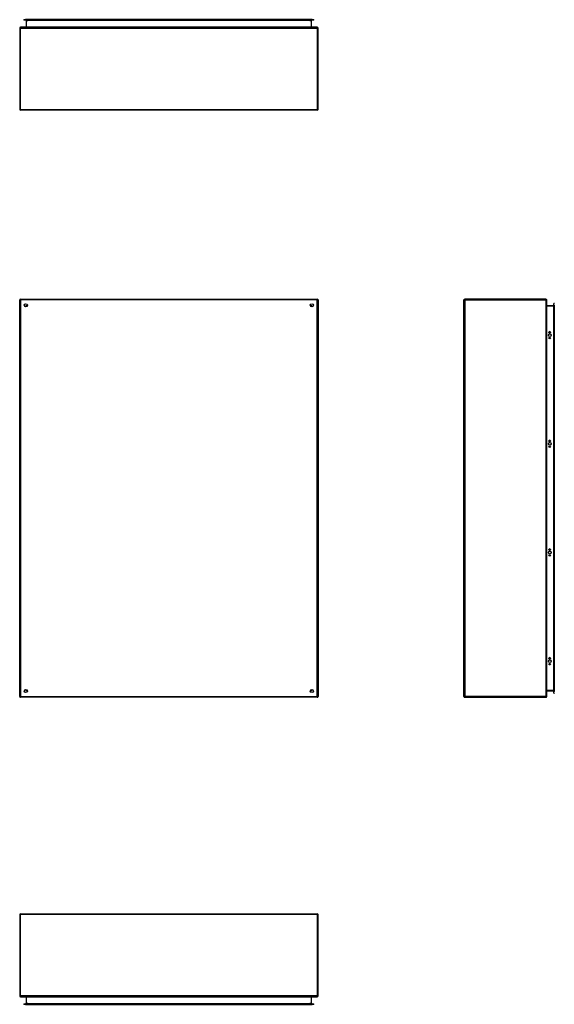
# Model space of a CAD drawing. Header units: inches. Extents: x 20 to 233, y 20 to 138.
# Tile 1 of 109: x 20 to 84, y 20 to 138. Entities that reach past the tile are written whole.
import ezdxf

# ---------------------------------------------------------------- set-up
doc = ezdxf.new("R2010")
doc.units = ezdxf.units.IN
doc.header["$MEASUREMENT"] = 0
doc.layers.add('Visible Edges(ANSI)', color=7, linetype='Continuous', lineweight=25)
doc.layers.add('Visible Tangent Edges(ANSI)', color=7, linetype='Continuous', lineweight=25)

msp = doc.modelspace()

# ---------------------------------------------------------------- linework, layer by layer
at = {"layer": 'Visible Edges(ANSI)'}
for p, q in [((20.27, 138.5), (20.47, 138.5)), ((20.27, 138.5), (20.27, 138.43)), ((20.47, 138.43), (20.27, 138.43)), ((55.05, 138.5), (20.47, 138.5)), ((55.05, 138.43), (20.47, 138.43)), ((20.56, 138.4), (20.56, 137.61)), ((54.96, 137.61), (54.96, 138.4)), ((55.05, 138.5), (55.25, 138.5)), ((55.25, 138.43), (55.05, 138.43)), ((55.25, 138.43), (55.25, 138.5)), ((19.76, 137.48), (19.76, 127.68)), ((55.66, 137.58), (19.86, 137.58)), ((55.76, 127.68), (55.76, 137.48)), ((55.66, 127.58), (19.86, 127.58)), ((19.76, 56.91), (19.76, 104.71)), ((19.86, 104.81), (55.66, 104.81)), ((55.76, 104.71), (55.76, 56.91)), ((73.35, 56.91), (73.35, 104.71)), ((83.25, 104.81), (73.45, 104.81)), ((83.35, 56.91), (83.35, 104.71)), ((20.62, 103.91), (20.62, 103.9)), ((20.66, 103.94), (20.65, 103.94)), ((54.86, 103.94), (54.85, 103.94)), ((54.89, 103.91), (54.89, 103.9)), ((84.17, 104.01), (83.38, 104.01)), ((84.2, 104.1), (84.2, 104.29)), ((84.27, 104.29), (84.2, 104.29)), ((84.2, 104.1), (84.2, 57.51)), ((84.27, 57.51), (84.27, 104.1)), ((83.61, 100.8), (83.61, 100.81)), ((83.8, 100.81), (83.8, 100.8)), ((83.61, 87.7), (83.61, 87.71)), ((83.8, 87.71), (83.8, 87.7)), ((83.61, 74.6), (83.61, 74.61)), ((83.8, 74.61), (83.8, 74.6)), ((83.61, 61.5), (83.61, 61.51)), ((83.8, 61.51), (83.8, 61.5)), ((20.62, 57.71), (20.62, 57.7)), ((20.65, 57.67), (20.66, 57.67)), ((54.85, 57.67), (54.86, 57.67)), ((54.89, 57.71), (54.89, 57.7)), ((83.38, 57.6), (84.17, 57.6)), ((84.2, 57.32), (84.2, 57.51)), ((84.2, 57.32), (84.27, 57.32)), ((55.66, 56.81), (19.86, 56.81)), ((73.45, 56.81), (83.25, 56.81)), ((19.76, 30.61), (19.76, 20.81)), ((19.86, 30.71), (55.66, 30.71)), ((55.76, 20.81), (55.76, 30.61)), ((19.86, 20.71), (55.66, 20.71)), ((20.56, 20.68), (20.56, 19.89)), ((54.96, 19.89), (54.96, 20.68)), ((20.27, 19.86), (20.47, 19.86)), ((20.27, 19.86), (20.27, 19.79)), ((20.47, 19.79), (20.27, 19.79)), ((55.05, 19.86), (20.47, 19.86)), ((20.47, 19.79), (55.05, 19.79)), ((55.05, 19.86), (55.25, 19.86)), ((55.25, 19.79), (55.05, 19.79)), ((55.25, 19.79), (55.25, 19.86))]:
    msp.add_line(p, q, dxfattribs=at)
at = {"layer": 'Visible Edges(ANSI)', "flags": 128}
for points in [[(20.56, 137.61), (20.56, 137.61), (20.55, 137.61), (20.55, 137.6), (20.55, 137.6), (20.55, 137.6), (20.55, 137.6), (20.55, 137.59), (20.55, 137.59), (20.55, 137.59), (20.55, 137.59), (20.55, 137.59), (20.54, 137.59), (20.54, 137.59), (20.54, 137.58), (20.54, 137.58), (20.54, 137.58), (20.54, 137.58), (20.53, 137.58), (20.53, 137.58), (20.53, 137.58), (20.53, 137.58), (20.53, 137.58), (20.53, 137.58), (20.52, 137.58)], [(54.99, 137.58), (54.99, 137.58), (54.99, 137.58), (54.98, 137.58), (54.98, 137.58), (54.98, 137.58), (54.98, 137.58), (54.98, 137.58), (54.98, 137.58), (54.97, 137.58), (54.97, 137.58), (54.97, 137.59), (54.97, 137.59), (54.97, 137.59), (54.97, 137.59), (54.97, 137.59), (54.96, 137.59), (54.96, 137.59), (54.96, 137.6), (54.96, 137.6), (54.96, 137.6), (54.96, 137.6), (54.96, 137.61), (54.96, 137.61), (54.96, 137.61)], [(83.38, 104.01), (83.38, 104.01), (83.38, 104.01), (83.37, 104.01), (83.37, 104.01), (83.37, 104.01), (83.37, 104.01), (83.37, 104.01), (83.36, 104.01), (83.36, 104.01), (83.36, 104.02), (83.36, 104.02), (83.36, 104.02), (83.36, 104.02), (83.36, 104.02), (83.35, 104.02), (83.35, 104.03), (83.35, 104.03), (83.35, 104.03), (83.35, 104.03), (83.35, 104.03), (83.35, 104.03), (83.35, 104.04), (83.35, 104.04), (83.35, 104.04)], [(20.52, 20.71), (20.53, 20.71), (20.53, 20.71), (20.53, 20.71), (20.53, 20.71), (20.53, 20.71), (20.53, 20.71), (20.54, 20.71), (20.54, 20.71), (20.54, 20.71), (20.54, 20.71), (20.54, 20.7), (20.54, 20.7), (20.55, 20.7), (20.55, 20.7), (20.55, 20.7), (20.55, 20.7), (20.55, 20.7), (20.55, 20.69), (20.55, 20.69), (20.55, 20.69), (20.55, 20.69), (20.55, 20.68), (20.56, 20.68), (20.56, 20.68)]]:
    msp.add_lwpolyline(points, dxfattribs=at)
at = {"layer": 'Visible Edges(ANSI)'}
for centre, radius in [((20.51, 104.06), 0.195), ((55.01, 104.06), 0.195), ((83.71, 100.46), 0.165), ((83.71, 100.11), 0.0935), ((83.71, 87.36), 0.165), ((83.71, 87.01), 0.0935), ((83.71, 74.26), 0.165), ((83.71, 73.91), 0.0935), ((83.71, 61.15), 0.165), ((83.71, 60.8), 0.0935), ((20.51, 57.56), 0.195), ((55.01, 57.56), 0.195)]:
    msp.add_circle(centre, radius, dxfattribs=at)
for centre, radius, start, end in [((20.52, 138.4), 0.031, 0, 90), ((54.99, 138.4), 0.031, 90, 180), ((19.86, 137.48), 0.099, 90, 180), ((55.66, 137.48), 0.099, 0, 90), ((19.86, 127.68), 0.099, 180, 270), ((55.66, 127.68), 0.099, 270, 0), ((19.86, 104.71), 0.099, 90, 180), ((55.66, 104.71), 0.099, 0, 90), ((73.45, 104.71), 0.099, 90, 180), ((83.25, 104.71), 0.099, 0, 90), ((20.65, 103.91), 0.031, 90, 180), ((54.86, 103.91), 0.031, 0, 90), ((84.17, 104.04), 0.031, 270, 0), ((83.71, 100.81), 0.0935, 0, 180), ((83.71, 100.8), 0.0935, 180, 0), ((83.71, 87.71), 0.0935, 0, 180), ((83.71, 87.7), 0.0935, 180, 0), ((83.71, 74.61), 0.0935, 0, 180), ((83.71, 74.6), 0.0935, 180, 0), ((83.71, 61.51), 0.0935, 0, 180), ((83.71, 61.5), 0.0935, 180, 0), ((20.65, 57.7), 0.031, 180, 270), ((54.86, 57.7), 0.031, 270, 0), ((83.38, 57.57), 0.031, 90, 180), ((84.17, 57.57), 0.031, 0, 90), ((19.86, 56.91), 0.099, 180, 270), ((55.66, 56.91), 0.099, 270, 0), ((73.45, 56.91), 0.099, 180, 270), ((83.25, 56.91), 0.099, 270, 0), ((19.86, 30.61), 0.099, 90, 180), ((55.66, 30.61), 0.099, 0, 90), ((19.86, 20.81), 0.099, 180, 270), ((54.99, 20.68), 0.031, 90, 180), ((55.66, 20.81), 0.099, 270, 0), ((20.52, 19.89), 0.031, 270, 0), ((54.99, 19.89), 0.031, 180, 270)]:
    msp.add_arc(centre, radius, start, end, dxfattribs=at)
at = {"layer": 'Visible Tangent Edges(ANSI)'}
for p, q in [((20.47, 138.43), (20.47, 138.5)), ((20.59, 138.4), (20.56, 138.4)), ((20.59, 138.43), (20.59, 138.4)), ((20.59, 137.61), (20.59, 138.4)), ((20.59, 138.4), (20.76, 138.4)), ((54.76, 138.4), (20.76, 138.4)), ((54.76, 138.4), (54.93, 138.4)), ((54.93, 138.4), (54.93, 138.43)), ((54.93, 138.4), (54.93, 137.61)), ((54.96, 138.4), (54.93, 138.4)), ((55.05, 138.5), (55.05, 138.43)), ((19.76, 137.48), (19.86, 137.48)), ((19.86, 137.58), (19.86, 137.48)), ((19.86, 137.48), (55.66, 137.48)), ((19.86, 127.68), (19.86, 137.48)), ((20.59, 137.61), (20.56, 137.61)), ((20.76, 137.61), (20.59, 137.61)), ((20.76, 137.61), (54.76, 137.61)), ((54.93, 137.61), (54.76, 137.61)), ((54.93, 137.61), (54.96, 137.61)), ((55.66, 137.48), (55.66, 137.58)), ((55.66, 137.48), (55.76, 137.48)), ((55.66, 137.48), (55.66, 127.68)), ((19.76, 127.68), (19.86, 127.68)), ((19.86, 127.68), (19.86, 127.58)), ((19.86, 127.68), (55.66, 127.68)), ((55.66, 127.68), (55.66, 127.58)), ((55.66, 127.68), (55.76, 127.68)), ((19.76, 104.71), (19.86, 104.71)), ((19.86, 104.81), (19.86, 104.71)), ((19.86, 104.71), (19.86, 56.91)), ((55.66, 104.71), (19.86, 104.71)), ((55.66, 104.81), (55.66, 104.71)), ((55.66, 56.91), (55.66, 104.71)), ((55.76, 104.71), (55.66, 104.71)), ((73.45, 104.71), (73.35, 104.71)), ((73.45, 104.81), (73.45, 104.71)), ((73.45, 104.71), (83.25, 104.71)), ((73.45, 104.71), (73.45, 56.91)), ((83.25, 104.81), (83.25, 104.71)), ((83.25, 104.71), (83.25, 56.91)), ((83.35, 104.71), (83.25, 104.71)), ((20.52, 104.04), (20.65, 103.94)), ((20.62, 103.91), (20.52, 104.04)), ((20.52, 104.04), (20.7, 104.04)), ((20.52, 104.04), (20.52, 103.94)), ((20.52, 103.86), (20.52, 103.94)), ((54.81, 104.04), (54.99, 104.04)), ((54.86, 103.94), (54.99, 104.04)), ((54.99, 104.04), (54.89, 103.91)), ((54.99, 103.94), (54.99, 104.04)), ((54.99, 103.94), (54.99, 103.86)), ((83.38, 104.01), (83.38, 103.98)), ((83.38, 103.98), (84.17, 103.98)), ((83.38, 57.64), (83.38, 103.98)), ((84.17, 103.98), (84.17, 104.01)), ((84.2, 103.98), (84.17, 103.98)), ((84.17, 103.98), (84.17, 57.64)), ((84.2, 104.1), (84.27, 104.1)), ((20.52, 57.67), (20.52, 57.75)), ((20.52, 57.57), (20.62, 57.7)), ((20.65, 57.67), (20.52, 57.57)), ((20.52, 57.67), (20.52, 57.57)), ((20.7, 57.57), (20.52, 57.57)), ((54.99, 57.57), (54.81, 57.57)), ((54.99, 57.57), (54.86, 57.67)), ((54.89, 57.7), (54.99, 57.57)), ((54.99, 57.75), (54.99, 57.67)), ((54.99, 57.57), (54.99, 57.67)), ((84.17, 57.64), (83.38, 57.64)), ((83.38, 57.6), (83.38, 57.64)), ((84.17, 57.64), (84.2, 57.64)), ((84.17, 57.6), (84.17, 57.64)), ((84.27, 57.51), (84.2, 57.51)), ((19.76, 56.91), (19.86, 56.91)), ((19.86, 56.91), (55.66, 56.91)), ((19.86, 56.81), (19.86, 56.91)), ((55.76, 56.91), (55.66, 56.91)), ((55.66, 56.81), (55.66, 56.91)), ((73.45, 56.91), (73.35, 56.91)), ((83.25, 56.91), (73.45, 56.91)), ((73.45, 56.91), (73.45, 56.81)), ((83.25, 56.91), (83.25, 56.81)), ((83.25, 56.91), (83.35, 56.91)), ((19.86, 30.61), (19.76, 30.61)), ((19.86, 30.61), (19.86, 30.71)), ((19.86, 20.81), (19.86, 30.61)), ((55.66, 30.61), (19.86, 30.61)), ((55.66, 30.61), (55.66, 30.71)), ((55.66, 30.61), (55.66, 20.81)), ((55.76, 30.61), (55.66, 30.61)), ((19.86, 20.81), (19.76, 20.81)), ((55.66, 20.81), (19.86, 20.81)), ((19.86, 20.81), (19.86, 20.71)), ((20.59, 20.68), (20.56, 20.68)), ((20.59, 19.89), (20.59, 20.68)), ((20.59, 20.68), (20.76, 20.68)), ((54.76, 20.68), (20.76, 20.68)), ((54.76, 20.68), (54.93, 20.68)), ((54.93, 20.68), (54.96, 20.68)), ((54.93, 20.68), (54.93, 19.89)), ((55.76, 20.81), (55.66, 20.81)), ((55.66, 20.71), (55.66, 20.81)), ((20.47, 19.79), (20.47, 19.86)), ((20.56, 19.89), (20.59, 19.89)), ((20.59, 19.89), (20.59, 19.86)), ((20.76, 19.89), (20.59, 19.89)), ((20.76, 19.89), (54.76, 19.89)), ((54.93, 19.89), (54.76, 19.89)), ((54.93, 19.89), (54.96, 19.89)), ((54.93, 19.86), (54.93, 19.89)), ((55.05, 19.86), (55.05, 19.79))]:
    msp.add_line(p, q, dxfattribs=at)
at = {"layer": 'Visible Tangent Edges(ANSI)', "flags": 128}
for points in [[(20.52, 137.58), (20.53, 137.58), (20.53, 137.58), (20.53, 137.58), (20.54, 137.58), (20.54, 137.58), (20.54, 137.58), (20.55, 137.58), (20.55, 137.58), (20.55, 137.58), (20.56, 137.58), (20.56, 137.59), (20.56, 137.59), (20.57, 137.59), (20.57, 137.59), (20.57, 137.59), (20.58, 137.59), (20.58, 137.59), (20.58, 137.6), (20.58, 137.6), (20.58, 137.6), (20.58, 137.6), (20.59, 137.61), (20.59, 137.61), (20.59, 137.61)], [(54.93, 137.61), (54.93, 137.61), (54.93, 137.61), (54.93, 137.6), (54.93, 137.6), (54.93, 137.6), (54.93, 137.6), (54.94, 137.59), (54.94, 137.59), (54.94, 137.59), (54.94, 137.59), (54.95, 137.59), (54.95, 137.59), (54.95, 137.59), (54.96, 137.58), (54.96, 137.58), (54.96, 137.58), (54.97, 137.58), (54.97, 137.58), (54.97, 137.58), (54.98, 137.58), (54.98, 137.58), (54.98, 137.58), (54.99, 137.58), (54.99, 137.58)], [(83.35, 104.04), (83.35, 104.04), (83.35, 104.03), (83.35, 104.03), (83.35, 104.03), (83.35, 104.02), (83.35, 104.02), (83.35, 104.02), (83.35, 104.01), (83.35, 104.01), (83.36, 104.01), (83.36, 104), (83.36, 104), (83.36, 104), (83.36, 103.99), (83.36, 103.99), (83.36, 103.99), (83.37, 103.99), (83.37, 103.98), (83.37, 103.98), (83.37, 103.98), (83.37, 103.98), (83.38, 103.98), (83.38, 103.98), (83.38, 103.98)], [(20.59, 20.68), (20.59, 20.68), (20.59, 20.68), (20.58, 20.69), (20.58, 20.69), (20.58, 20.69), (20.58, 20.69), (20.58, 20.7), (20.58, 20.7), (20.57, 20.7), (20.57, 20.7), (20.57, 20.7), (20.56, 20.7), (20.56, 20.7), (20.56, 20.71), (20.55, 20.71), (20.55, 20.71), (20.55, 20.71), (20.54, 20.71), (20.54, 20.71), (20.54, 20.71), (20.53, 20.71), (20.53, 20.71), (20.53, 20.71), (20.52, 20.71)]]:
    msp.add_lwpolyline(points, dxfattribs=at)
at = {"layer": 'Visible Tangent Edges(ANSI)'}
for centre, major_axis, start_param, end_param in [((83.38, 57.57), (0, 0.062), 0, 1.570796), ((54.99, 20.68), (-0.062, 0), 4.712389, 6.283185)]:
    msp.add_ellipse(centre, major_axis=major_axis, ratio=0.5, start_param=start_param, end_param=end_param, dxfattribs=at)

doc.saveas('drawing.dxf')
